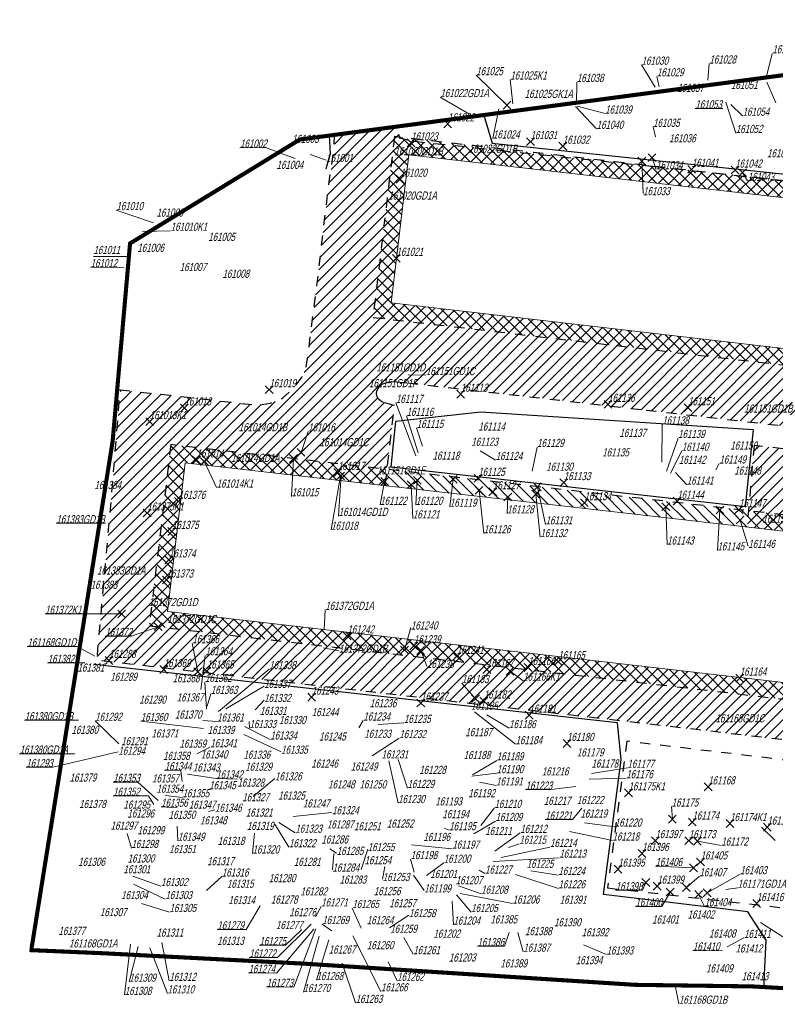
# Model space of a CAD drawing. Header units: metres. Extents: x 7419449 to 7420011, y 5549449 to 5549646.
# Tile 1 of 3: x 7419449 to 7419541, y 5549524 to 5549645. Entities that reach past the tile are written whole.
import ezdxf
from ezdxf.enums import TextEntityAlignment as Align
from ezdxf.lldxf.tags import DXFTag

# ---------------------------------------------------------------- set-up
doc = ezdxf.new("R2010")
doc.units = ezdxf.units.M
doc.linetypes.add('PRZER1-1', pattern=[1, 0.5, -0.5])
for name, color, linetype, lineweight in [('_4_Dem_obrysy', 7, 'Continuous', 15), ('_4_NUMERY_PIKIET', 7, 'Continuous', 15), ('_4_USUNIĘCIE', 1, 'Continuous', 30), ('_4_ZABEZPIECZENIE1', 5, 'Continuous', 30)]:
    doc.layers.add(name, color=color, linetype=linetype, lineweight=lineweight)
doc.layers.add('_4_GRANICA_OPRACOWANIA', color=146, linetype='2', lineweight=53, transparency=0.2)
doc.styles.add('STANDARD-Working1250', font='arial.ttf', dxfattribs={"height": 2.5})
tags = doc.linetypes.add('2', pattern=[0.9, 0.6, -0.3]).pattern_tags.tags
tags[6:7] = [DXFTag(74, 4), DXFTag(75, 0), DXFTag(340, '0'), DXFTag(46, 1.0), DXFTag(50, 0.0), DXFTag(44, 0.0), DXFTag(45, 0.0)]
tags[4:5] = [DXFTag(74, 4), DXFTag(75, 0), DXFTag(340, '0'), DXFTag(46, 1.0), DXFTag(50, 0.0), DXFTag(44, 0.0), DXFTag(45, 0.0)]

# ---------------------------------------------------------------- blocks, each defined once
blk = doc.blocks.new('x')
at = {"layer": '_4_USUNIĘCIE'}
for points in [[(7418062.39, 5544640.59), (7418062.87, 5544640.11), (7418063.35, 5544640.59)], [(7418063.35, 5544639.63), (7418062.87, 5544640.11), (7418062.39, 5544639.63)]]:
    blk.add_lwpolyline(points, dxfattribs=at)
blk = doc.blocks.new('usun_zagra')
at = {"layer": '_4_ZABEZPIECZENIE1', "color": 6}
for points in [[(-0.47, 0.47), (0.48, -0.48)], [(-0.47, -0.48), (0.48, 0.47)]]:
    blk.add_lwpolyline(points, dxfattribs=at)
blk = doc.blocks.new('usun. bez dec')
at = {"layer": '_4_USUNIĘCIE', "color": 30, "true_color": 0xf8991e}
for points in [[(-0.48, 0.48), (0.48, -0.48)], [(-0.48, -0.48), (0.48, 0.48)]]:
    blk.add_lwpolyline(points, dxfattribs=at)
blk = doc.blocks.new('FITO_B')
at = {"layer": '_4_USUNIĘCIE', "color": 165, "true_color": 0x5e67af}
for points in [[(-0.48, 0.48), (0.48, -0.48)], [(-0.48, -0.48), (0.48, 0.48)]]:
    blk.add_lwpolyline(points, dxfattribs=at)

msp = doc.modelspace()

# ---------------------------------------------------------------- hatches: boundary and pattern name
at = {"layer": '_4_Dem_obrysy', "lineweight": 13, "true_color": 0xa953a0}
h = msp.add_hatch(dxfattribs=at)
h.set_pattern_fill('ANSI31', color=215, scale=0.3)
h.paths.add_polyline_path([(7419494.07, 5549609.98), (7419496.22, 5549628.11), (7419576.76, 5549618.9), (7419576.94, 5549621.34), (7419563.89, 5549622.63), (7419526.05, 5549626.69), (7419507.37, 5549628.65), (7419496.93, 5549629.75), (7419495.06, 5549630.17), (7419494.94, 5549631.57), (7419487.13, 5549630.53), (7419487.11, 5549628.95), (7419486.43, 5549624.46), (7419485.09, 5549613), (7419483.81, 5549602.96), (7419483.66, 5549602.01), (7419483.2, 5549600.95), (7419482.09, 5549599.47), (7419480.8, 5549598.36), (7419480.21, 5549598.02), (7419479.3, 5549597.74), (7419478.26, 5549597.56), (7419477.18, 5549597.53), (7419467.15, 5549598.68), (7419460.91, 5549599.34), (7419460.02, 5549588.17), (7419458.07, 5549566.28), (7419487.41, 5549562.88), (7419511.65, 5549560.08), (7419531.42, 5549557.81), (7419539.83, 5549556.81), (7419550.29, 5549555.6), (7419560.52, 5549554.46), (7419562.23, 5549569.16), (7419563.24, 5549579.71), (7419563.81, 5549584.94), (7419563.82, 5549585.3), (7419563.95, 5549586.33), (7419564.53, 5549587.51), (7419565.75, 5549588.82), (7419566.89, 5549589.46), (7419570.53, 5549589.71), (7419580.92, 5549588.57), (7419582.18, 5549596.6), (7419583.45, 5549598.8), (7419584.97, 5549614.06), (7419585.21, 5549616.26), (7419585.31, 5549617.25), (7419585.32, 5549618.09), (7419584.93, 5549618.89), (7419585.55, 5549624.89), (7419582.65, 5549625.08), (7419582.25, 5549620.63), (7419579.47, 5549620.98), (7419579.2, 5549618.62), (7419582.49, 5549618.24), (7419580.32, 5549599.97)])
h.paths.add_polyline_path([(7419525.26, 5549596.88), (7419540.17, 5549595.17), (7419555.64, 5549593.28), (7419556.47, 5549592.97), (7419556.67, 5549592.59), (7419556.74, 5549592.41), (7419556.78, 5549592.18), (7419556.76, 5549591.72), (7419556.66, 5549591.37), (7419556.41, 5549591), (7419556.22, 5549590.82), (7419555.82, 5549590.71), (7419555.52, 5549590.63), (7419555.21, 5549590.62), (7419552.19, 5549590.99), (7419544.49, 5549591.87), (7419538.47, 5549592.55), (7419537.63, 5549582.57), (7419554.92, 5549580.59), (7419553.04, 5549562.28), (7419466.69, 5549572.26), (7419468.86, 5549590.44), (7419493.34, 5549587.64), (7419494.47, 5549597.45), (7419493.12, 5549597.8), (7419492.77, 5549598.01), (7419492.54, 5549598.23), (7419492.36, 5549598.5), (7419492.28, 5549598.87), (7419492.33, 5549599.25), (7419492.66, 5549599.79), (7419492.94, 5549600.06), (7419493.7, 5549600.3), (7419494.07, 5549600.37), (7419494.73, 5549600.34), (7419496.09, 5549600.2)], flags=16)
at = {"layer": '_4_Dem_obrysy', "lineweight": 13}
h = msp.add_hatch(dxfattribs=at)
h.set_pattern_fill('ANSI31', color=5, scale=0.3, angle=90)
h.paths.add_polyline_path([(7419582.07, 5549597.75), (7419584.71, 5549620), (7419494.47, 5549630.32), (7419491.85, 5549608.22)])
h.paths.add_polyline_path([(7419494.07, 5549609.98), (7419496.22, 5549628.11), (7419582.49, 5549618.24), (7419580.32, 5549599.97)], flags=16)
h = msp.add_hatch(dxfattribs=at)
h.set_pattern_fill('ANSI31', color=5, scale=0.3, angle=90)
h.paths.add_polyline_path([(7419557.11, 5549582.35), (7419467.11, 5549592.65), (7419464.47, 5549570.5), (7419554.82, 5549560.06)])
h.paths.add_polyline_path([(7419554.92, 5549580.59), (7419553.04, 5549562.28), (7419466.69, 5549572.26), (7419468.86, 5549590.44)], flags=16)

# ---------------------------------------------------------------- linework, layer by layer
at = {"layer": '_4_Dem_obrysy', "color": 30, "linetype": 'PRZER1-1', "lineweight": 30, "ltscale": 2.5, "true_color": 0xf8991e, "flags": 128}
msp.add_lwpolyline([(7419583.45, 5549598.8), (7419582.18, 5549596.6), (7419580.92, 5549588.57), (7419570.53, 5549589.71), (7419566.89, 5549589.46), (7419565.75, 5549588.82), (7419564.53, 5549587.51), (7419563.95, 5549586.33), (7419563.82, 5549585.3), (7419563.81, 5549584.94), (7419563.24, 5549579.71), (7419562.23, 5549569.16), (7419560.52, 5549554.46), (7419550.29, 5549555.6), (7419539.83, 5549556.81), (7419531.42, 5549557.81), (7419511.65, 5549560.08), (7419487.41, 5549562.88), (7419458.07, 5549566.28), (7419460.02, 5549588.17), (7419460.91, 5549599.34), (7419467.15, 5549598.68), (7419477.18, 5549597.53), (7419478.26, 5549597.56), (7419479.3, 5549597.74), (7419480.21, 5549598.02), (7419480.8, 5549598.36), (7419482.09, 5549599.47), (7419483.2, 5549600.95), (7419483.66, 5549602.01), (7419483.81, 5549602.96), (7419485.09, 5549613), (7419486.43, 5549624.46), (7419487.11, 5549628.95), (7419487.13, 5549630.53), (7419494.94, 5549631.57), (7419495.06, 5549630.17)], dxfattribs=at)
at = {"layer": '_4_Dem_obrysy', "color": 1, "linetype": 'PRZER1-1', "lineweight": 30, "ltscale": 2.5, "elevation": 10.18}
for points in [[(7419584.71, 5549620), (7419494.47, 5549630.32), (7419491.85, 5549608.22), (7419582.07, 5549597.75)], [(7419467.11, 5549592.65), (7419464.47, 5549570.5), (7419554.82, 5549560.06), (7419557.11, 5549582.35)]]:
    msp.add_lwpolyline(points, close=True, dxfattribs=at)
at = {"layer": '_4_Dem_obrysy', "color": 30, "linetype": 'PRZER1-1', "lineweight": 30, "ltscale": 2.5, "true_color": 0xf8991e}
for points in [[(7419495.06, 5549630.17), (7419496.93, 5549629.75), (7419507.37, 5549628.65), (7419526.05, 5549626.69), (7419563.89, 5549622.63), (7419576.94, 5549621.34), (7419576.76, 5549618.9)], [(7419493.34, 5549587.64), (7419494.47, 5549597.45), (7419493.12, 5549597.8), (7419492.77, 5549598.01), (7419492.54, 5549598.23), (7419492.36, 5549598.5), (7419492.28, 5549598.87), (7419492.33, 5549599.25), (7419492.66, 5549599.79), (7419492.94, 5549600.06), (7419493.7, 5549600.3), (7419494.07, 5549600.37), (7419494.73, 5549600.34), (7419496.09, 5549600.2), (7419525.26, 5549596.88), (7419540.17, 5549595.17), (7419555.64, 5549593.28)], [(7419544.49, 5549591.87), (7419538.47, 5549592.55), (7419537.62, 5549582.54)]]:
    msp.add_lwpolyline(points, dxfattribs=at)
at = {"layer": '_4_Dem_obrysy', "linetype": 'Continuous', "flags": 128}
for points in [[(7419582.49, 5549618.24), (7419496.22, 5549628.11), (7419494.07, 5549609.98), (7419580.32, 5549599.97)], [(7419468.86, 5549590.44), (7419466.69, 5549572.26), (7419553.04, 5549562.28), (7419554.92, 5549580.59)]]:
    msp.add_lwpolyline(points, close=True, dxfattribs=at)
at = {"layer": '_4_Dem_obrysy', "color": 4, "linetype": 'PRZER1-1', "lineweight": 30, "ltscale": 2.5}
msp.add_lwpolyline([(7419522.9, 5549556.38), (7419520.53, 5549538.45), (7419551.05, 5549534.99), (7419553.07, 5549552.8)], close=True, dxfattribs=at)
at = {"layer": '_4_GRANICA_OPRACOWANIA', "lineweight": 30, "ltscale": 3, "const_width": 0.5}
msp.add_lwpolyline([(7419450.06, 5549530.83), (7419458.91, 5549530.45), (7419461.94, 5549530.29), (7419468.08, 5549529.97), (7419483.43, 5549529.18), (7419523.94, 5549526.59), (7419538.19, 5549526.4), (7419548.95, 5549525.8), (7419576.9, 5549524.47), (7419583.97, 5549584.15), (7419584.48, 5549588.54), (7419590.93, 5549644.33), (7419562.5, 5549640.55), (7419487.71, 5549630.61), (7419482.9, 5549629.97), (7419478.25, 5549627.12), (7419462.12, 5549617.26), (7419459.99, 5549593.07), (7419450.09, 5549531.19)], close=True, dxfattribs=at)
at = {"layer": '_4_NUMERY_PIKIET'}
msp.add_line((7419487.04, 5549542.65), (7419486.89, 5549540.66), dxfattribs=at)
for points in [[(7419539.98, 5549637.67), (7419540.71, 5549640.5)], [(7419526.36, 5549636.37), (7419524.7, 5549639.1)], [(7419532.82, 5549637.24), (7419533, 5549639.26)], [(7419508.24, 5549634.17), (7419504.47, 5549637.83)], [(7419508.96, 5549634.33), (7419508.64, 5549637.3)], [(7419516.73, 5549634.25), (7419516.78, 5549636.99)], [(7419526.86, 5549636.4), (7419526.58, 5549637.68)], [(7419540.03, 5549636.99), (7419541.13, 5549634.45)], [(7419503.65, 5549633.06), (7419500.08, 5549635.15)], [(7419535.01, 5549634.54), (7419536.23, 5549630.76)], [(7419535.65, 5549634.26), (7419537.06, 5549632.87)], [(7419507.23, 5549633.73), (7419506.52, 5549630.09)], [(7419516.61, 5549634.01), (7419519.2, 5549631.26)], [(7419516.81, 5549634.04), (7419520.24, 5549633.13)], [(7419534.64, 5549633.77), (7419531.28, 5549633.77)], [(7419526.4, 5549630.3), (7419526.11, 5549631.5)], [(7419482.33, 5549627.63), (7419478.7, 5549628.97), (7419475.57, 5549628.96)], [(7419484.15, 5549628.15), (7419486.11, 5549627.44)], [(7419524.74, 5549627.31), (7419524.89, 5549623.38)], [(7419525.99, 5549627.75), (7419526.47, 5549626.34)], [(7419537.05, 5549625.92), (7419537.67, 5549624.91)], [(7419464.98, 5549619.78), (7419460.44, 5549621.33)], [(7419463.64, 5549618.7), (7419467.08, 5549618.8)], [(7419461.41, 5549614.3), (7419457.28, 5549614.36)], [(7419496.14, 5549601.18), (7419498.31, 5549601.15)], [(7419497.1, 5549591.28), (7419494.65, 5549597.75)], [(7419497.37, 5549591.65), (7419495.95, 5549596.17)], [(7419497.89, 5549592.46), (7419497.18, 5549594.69)], [(7419527.19, 5549590.51), (7419527.23, 5549595.11)], [(7419483.04, 5549591.71), (7419483.9, 5549594.27)], [(7419527.75, 5549589.39), (7419529.17, 5549593.46)], [(7419511.33, 5549589.4), (7419511.92, 5549592.36)], [(7419482.12, 5549590.96), (7419481.89, 5549586.32)], [(7419504.95, 5549591.9), (7419506.85, 5549590.77)], [(7419528.26, 5549589.16), (7419529.63, 5549591.9)], [(7419471.23, 5549590.57), (7419472.71, 5549587.4)], [(7419533.81, 5549589.56), (7419534.22, 5549590.34)], [(7419487.88, 5549588.82), (7419486.72, 5549582.23)], [(7419487.97, 5549588.96), (7419487.63, 5549583.92)], [(7419528.85, 5549589.25), (7419530.23, 5549587.75)], [(7419493.27, 5549588.15), (7419492.72, 5549585.29)], [(7419496.52, 5549587.75), (7419496.72, 5549583.63)], [(7419497.27, 5549588.28), (7419497.08, 5549585.28)], [(7419501.66, 5549588.41), (7419501.24, 5549585.06)], [(7419511.96, 5549587.5), (7419512.96, 5549582.9)], [(7419504.82, 5549587.07), (7419505.39, 5549581.8)], [(7419508.35, 5549586.25), (7419508.25, 5549584.23)], [(7419511.77, 5549586.59), (7419512.32, 5549581.34)], [(7419527.69, 5549585.06), (7419527.83, 5549580.43)], [(7419534.3, 5549584.66), (7419533.99, 5549579.72)], [(7419459.11, 5549583.03), (7419453.09, 5549583.03)], [(7419536.76, 5549583.43), (7419537.76, 5549580.24)], [(7419461.1, 5549571.95), (7419451.72, 5549571.97)], [(7419485.86, 5549570.05), (7419486, 5549572.45)], [(7419465.57, 5549570.39), (7419462.31, 5549569.23), (7419459.08, 5549569.24)], [(7419495.7, 5549567.53), (7419496.47, 5549570.27)], [(7419470.41, 5549564.88), (7419469.73, 5549568.37)], [(7419470.79, 5549562.7), (7419471.32, 5549566.88)], [(7419485.79, 5549567.82), (7419487.67, 5549567.43)], [(7419497.68, 5549567.48), (7419498.45, 5549565.57)], [(7419456.57, 5549565.97), (7419452.03, 5549565.95)], [(7419472.94, 5549560), (7419479.13, 5549565.18)], [(7419508.62, 5549564.96), (7419510.22, 5549563.77)], [(7419471.49, 5549560.29), (7419471.28, 5549563.62)], [(7419504.38, 5549561.58), (7419502.72, 5549563.49)], [(7419471.57, 5549560.66), (7419471.99, 5549562.16)], [(7419473.83, 5549560.33), (7419478.53, 5549563.12)], [(7419477.44, 5549560.23), (7419478.52, 5549561.4)], [(7419504.26, 5549559.98), (7419509.28, 5549556.02)], [(7419505.76, 5549559.63), (7419508.49, 5549557.98)], [(7419455.82, 5549558.94), (7419449.21, 5549558.94)], [(7419460.73, 5549556.06), (7419457.84, 5549558.87)], [(7419471.1, 5549557.93), (7419463.42, 5549558.83)], [(7419471.02, 5549558.91), (7419472.77, 5549558.78)], [(7419476.71, 5549558.79), (7419476.73, 5549557.99)], [(7419490.1, 5549558.04), (7419490.66, 5549558.91)], [(7419492.46, 5549558.42), (7419495.63, 5549558.62)], [(7419476.05, 5549557.19), (7419480.6, 5549555.08)], [(7419476.11, 5549558.17), (7419479.27, 5549556.58)], [(7419491.74, 5549554.6), (7419495.06, 5549556.75)], [(7419455.38, 5549554.85), (7419448.61, 5549554.85)], [(7419460.66, 5549555.1), (7419452.65, 5549553.2), (7419449.41, 5549553.21)], [(7419470.3, 5549554.84), (7419471.93, 5549555.65)], [(7419493.8, 5549553.98), (7419494.91, 5549548.8)], [(7419494.92, 5549554.13), (7419496.06, 5549550.65)], [(7419504.02, 5549552.28), (7419506.98, 5549554.03)], [(7419468.48, 5549551.47), (7419468.34, 5549552.81), (7419466.35, 5549552.83)], [(7419469.15, 5549552.35), (7419472.65, 5549551.83), (7419475.23, 5549551.75)], [(7419503.94, 5549552.09), (7419506.98, 5549552.47)], [(7419518.58, 5549552.45), (7419522.97, 5549553.13)], [(7419465.57, 5549549.13), (7419463.08, 5549551.39), (7419460.05, 5549551.39)], [(7419477.18, 5549549.62), (7419479.85, 5549551.81)], [(7419504.88, 5549551.38), (7419506.9, 5549550.97)], [(7419518.3, 5549551.76), (7419522.83, 5549551.85)], [(7419516.66, 5549550.84), (7419513.61, 5549550.46), (7419510.51, 5549550.46)], [(7419465.02, 5549548.65), (7419464.37, 5549549.7), (7419460.04, 5549549.7)], [(7419466.4, 5549549.75), (7419468.53, 5549549.52)], [(7419467.9, 5549548.24), (7419465.91, 5549548.35)], [(7419471.7, 5549547.78), (7419472.51, 5549547.98)], [(7419482.07, 5549547.17), (7419486.83, 5549547.67)], [(7419505.04, 5549546.09), (7419506.7, 5549548.22)], [(7419517.39, 5549548.19), (7419516.25, 5549546.79), (7419512.91, 5549546.79)], [(7419528.48, 5549546.85), (7419528.38, 5549548.38)], [(7419480.33, 5549546.43), (7419482.34, 5549545.19)], [(7419504.18, 5549545.05), (7419506.83, 5549546.61)], [(7419517.72, 5549546.4), (7419521.43, 5549545.93)], [(7419467.88, 5549546), (7419467.96, 5549544.21)], [(7419477.36, 5549545.14), (7419477.1, 5549542.65)], [(7419479.84, 5549546.22), (7419481.56, 5549543.41)], [(7419500.57, 5549545.74), (7419501.16, 5549545.5)], [(7419506.75, 5549542.94), (7419509.86, 5549545.17)], [(7419515.88, 5549545.33), (7419521.15, 5549544.24)], [(7419539.4, 5549545.86), (7419541.05, 5549544.23)], [(7419461.78, 5549545.08), (7419462.28, 5549543.32)], [(7419531.54, 5549544.16), (7419534.46, 5549543.61)], [(7419486.55, 5549543.24), (7419487.4, 5549542.69)], [(7419490.41, 5549540.7), (7419491.2, 5549543.17)], [(7419496.56, 5549543.72), (7419501.55, 5549543.24)], [(7419507.52, 5549542.17), (7419513.5, 5549543.44)], [(7419508.44, 5549543.37), (7419509.75, 5549543.84)], [(7419496.9, 5549540.38), (7419496.44, 5549541.95)], [(7419498.41, 5549539.96), (7419500.5, 5549541.52)], [(7419506.55, 5549541.67), (7419514.64, 5549542.14)], [(7419493.3, 5549541.05), (7419493.03, 5549539.51)], [(7419504.82, 5549540.62), (7419505.55, 5549540.19)], [(7419511.18, 5549540.53), (7419514.52, 5549540.02)], [(7419531.07, 5549540.91), (7419526.4, 5549541.12)], [(7419462.46, 5549539.86), (7419465.9, 5549538.65)], [(7419471.46, 5549538.12), (7419473.34, 5549539.82)], [(7419496.82, 5549540.02), (7419498.11, 5549538.12)], [(7419509.3, 5549540.1), (7419514.53, 5549538.39)], [(7419525.23, 5549539.11), (7419524.83, 5549538.15), (7419521.54, 5549538.15)], [(7419530.19, 5549538.5), (7419531.78, 5549539.86)], [(7419532.73, 5549537.84), (7419536.76, 5549540.11)], [(7419462.55, 5549538.92), (7419466.43, 5549537.07)], [(7419502.3, 5549538.69), (7419505.08, 5549537.73)], [(7419528.2, 5549537.94), (7419527.17, 5549536.17), (7419523.95, 5549536.17)], [(7419535.02, 5549538.26), (7419536.47, 5549538.46)], [(7419501.53, 5549536.84), (7419501.68, 5549533.94)], [(7419502.07, 5549537.58), (7419503.85, 5549535.48)], [(7419502.52, 5549537.76), (7419508.93, 5549536.52)], [(7419531.69, 5549537.65), (7419532.41, 5549536.19)], [(7419463.51, 5549536.53), (7419466.94, 5549535.49)], [(7419478.06, 5549536.25), (7419476.31, 5549533.36), (7419472.79, 5549533.37)], [(7419484.8, 5549534.89), (7419485.5, 5549536.18)], [(7419490.39, 5549533.52), (7419489.31, 5549535.97)], [(7419493.85, 5549533.56), (7419496.24, 5549535.1)], [(7419484.59, 5549533.39), (7419480.03, 5549528.02), (7419476.6, 5549528.04)], [(7419484.27, 5549534), (7419480.17, 5549529.94), (7419476.69, 5549529.93)], [(7419483.12, 5549533.35), (7419481.16, 5549531.43), (7419477.94, 5549531.43)], [(7419484.87, 5549533.45), (7419482.15, 5549526.32), (7419478.82, 5549526.33)], [(7419486.81, 5549533.21), (7419485.63, 5549534.02)], [(7419539.28, 5549534.23), (7419542, 5549532.48)], [(7419485.28, 5549532.54), (7419483.34, 5549525.7)], [(7419486.44, 5549532.11), (7419484.93, 5549527.17)], [(7419489.36, 5549532.6), (7419492.82, 5549525.79)], [(7419495.61, 5549532.36), (7419496.77, 5549530.33)], [(7419508.5, 5549533.01), (7419507.94, 5549531.31), (7419504.62, 5549531.32)], [(7419509.58, 5549533), (7419510.24, 5549530.64)], [(7419535.17, 5549531.22), (7419537.24, 5549532.32)], [(7419462.18, 5549531.56), (7419461.46, 5549525.35)], [(7419463.1, 5549531.26), (7419462.01, 5549526.96)], [(7419464.53, 5549531.11), (7419466.69, 5549525.54)], [(7419466.01, 5549531.78), (7419466.91, 5549527.06)], [(7419517.62, 5549531.5), (7419520.42, 5549530.29)], [(7419534.63, 5549530.73), (7419530.97, 5549530.78)], [(7419488.07, 5549529.23), (7419489.72, 5549524.38)], [(7419493.71, 5549529.39), (7419494.79, 5549527.07)]]:
    msp.add_lwpolyline(points, dxfattribs=at)
for points, elevation in [([(7419461.78, 5549615.66), (7419457.63, 5549615.66)], 10.12), ([(7419457.79, 5549566.8), (7419455.64, 5549567.97), (7419449.55, 5549567.97)], 10.18), ([(7419528.84, 5549526.52), (7419529.27, 5549524.27)], 10.18)]:
    msp.add_lwpolyline(points, dxfattribs=dict(at, elevation=elevation))
at = {"layer": '_4_ZABEZPIECZENIE1', "linetype": '2', "ltscale": 3}
for points in [[(7419505.39, 5549632.96), (7419506.41, 5549629.53), (7419582.08, 5549621.55), (7419582.41, 5549625.23), (7419588.83, 5549624.8)], [(7419486.5, 5549630.45), (7419486.61, 5549628.27), (7419486.09, 5549626.36)], [(7419494.58, 5549595.48), (7419494.03, 5549589.93), (7419537.44, 5549585.1), (7419538.4, 5549594.46), (7419505.04, 5549596.64), (7419494.58, 5549595.48)], [(7419539.66, 5549526.18), (7419539.95, 5549532.06), (7419537.71, 5549535.51), (7419520.06, 5549537.64), (7419522.2, 5549554.11), (7419521.76, 5549558.65), (7419457.7, 5549565.77)]]:
    msp.add_lwpolyline(points, dxfattribs=at)

# ---------------------------------------------------------------- block references
at = {"layer": '_4_USUNIĘCIE'}
for name, p in [('usun. bez dec', (7419500.98, 5549631.88)), ('usun. bez dec', (7419496.49, 5549629.55)), ('usun. bez dec', (7419511.11, 5549629.71)), ('usun. bez dec', (7419515.07, 5549629.15)), ('usun. bez dec', (7419525.99, 5549627.75)), ('usun. bez dec', (7419524.74, 5549627.31)), ('x', (1467.97, 4986.21)), ('x', (1473.28, 4986.12)), ('x', (1474.18, 4985.81)), ('usun. bez dec', (7419495.17, 5549625.11)), ('usun. bez dec', (7419494.7, 5549615.44)), ('usun. bez dec', (7419479.15, 5549599.38)), ('usun. bez dec', (7419502.58, 5549598.82)), ('usun. bez dec', (7419468.76, 5549597.14)), ('usun. bez dec', (7419520.6, 5549597.58)), ('usun. bez dec', (7419530.39, 5549597.17)), ('usun. bez dec', (7419464.52, 5549595.47)), ('usun. bez dec', (7419483.04, 5549591.71)), ('x', (1407.38, 4950.67)), ('usun. bez dec', (7419471.23, 5549590.57)), ('x', (1419.25, 4950.85)), ('x', (1424.66, 4949.14)), ('usun. bez dec', (7419487.88, 5549588.82)), ('usun. bez dec', (7419493.27, 5549588.15)), ('usun. bez dec', (7419497.27, 5549588.28)), ('x', (1438.79, 4948.3)), ('usun. bez dec', (7419504.71, 5549588.53)), ('x', (1452.31, 4947.9)), ('usun. bez dec', (7419496.52, 5549587.75)), ('usun. bez dec', (7419504.82, 5549587.07)), ('x', (1443.65, 4946.77)), ('x', (1449.09, 4947.39)), ('usun. bez dec', (7419468.05, 5549585.72)), ('usun. bez dec', (7419508.35, 5549586.25)), ('usun. bez dec', (7419511.77, 5549586.59)), ('usun. bez dec', (7419529.06, 5549585.73)), ('x', (1454.84, 4945.44)), ('x', (1464.82, 4944.95)), ('x', (1471.43, 4944.55)), ('x', (1473.75, 4944.59)), ('usun. bez dec', (7419464.21, 5549584.3)), ('x', (1473.89, 4943.32)), ('usun. bez dec', (7419467.24, 5549582.04)), ('usun. bez dec', (7419466.87, 5549578.56)), ('x', (1403.7, 4935.99)), ('usun. bez dec', (7419461.1, 5549571.95)), ('x', (1402.7, 4930.28)), ('usun. bez dec', (7419495.7, 5549567.53)), ('usun. bez dec', (7419496.84, 5549568.05)), ('usun. bez dec', (7419497.68, 5549567.48)), ('usun. bez dec', (7419502.1, 5549566.76)), ('x', (1396.67, 4926.15)), ('x', (1403.37, 4925.04)), ('x', (1442.9, 4925.04)), ('usun. bez dec', (7419510.83, 5549565.4)), ('usun. bez dec', (7419514.5, 5549566.11)), ('x', (1407.54, 4924.77)), ('usun. bez dec', (7419471.51, 5549564.97)), ('usun. bez dec', (7419508.62, 5549564.96)), ('usun. bez dec', (7419536.71, 5549564.1)), ('x', (1421.47, 4921.66)), ('x', (1441.51, 4921.47)), ('x', (1434.84, 4920.94)), ('x', (1442.53, 4921.19)), ('x', (1448.08, 4919.46)), ('usun. bez dec', (7419532.85, 5549550.8)), ('usun. bez dec', (7419523.11, 5549550.07)), ('usun. bez dec', (7419528.48, 5549546.85)), ('x', (1468.05, 4906.39)), ('usun. bez dec', (7419535.53, 5549546.31)), ('x', (1477.22, 4905.77)), ('usun. bez dec', (7419526.39, 5549544.23)), ('usun. bez dec', (7419530.49, 5549544.22)), ('usun. bez dec', (7419531.54, 5549544.16)), ('usun. bez dec', (7419524.76, 5549542.66)), ('usun. bez dec', (7419521.83, 5549540.74)), ('usun. bez dec', (7419531.07, 5549540.91)), ('x', (1462.36, 4899)), ('usun. bez dec', (7419526.62, 5549538.66)), ('usun. bez dec', (7419528.2, 5549537.94)), ('x', (1468.82, 4897.54)), ('usun. bez dec', (7419532.73, 5549537.84)), ('usun. bez dec', (7419538.79, 5549536.53))]:
    msp.add_blockref(name, p, dxfattribs=at)
at = {"layer": '_4_USUNIĘCIE', "color": 30, "true_color": 0xf8991e}
for p in [(7419488.69, 5549569.25), (7419531.92, 5549541.62)]:
    msp.add_blockref('FITO_B', p, dxfattribs=at)
at = {"layer": '_4_ZABEZPIECZENIE1'}
for p in [(7419508.24, 5549634.17), (7419515.58, 5549556.11), (7419530.19, 5549538.5)]:
    msp.add_blockref('usun_zagra', p, dxfattribs=at)

# ---------------------------------------------------------------- texts
at = {"layer": '_4_NUMERY_PIKIET', "style": 'STANDARD-Working1250', "oblique": 15, "width": 0.7}
for s, p in [('161049', (7419540.71, 5549640.2)), ('161028', (7419533, 5549638.96)), ('161030', (7419524.7, 5549638.81)), ('161025', (7419504.47, 5549637.53)), ('161025K1', (7419508.64, 5549637)), ('161038', (7419516.78, 5549636.7)), ('161029', (7419526.58, 5549637.39)), ('161037', (7419529.06, 5549635.48)), ('161051', (7419535.64, 5549635.84)), ('161022GD1A', (7419500.08, 5549634.85)), ('161025GK1A', (7419510.4, 5549634.75)), ('161053', (7419531.28, 5549633.47)), ('161022', (7419500.98, 5549631.88)), ('161039', (7419520.24, 5549632.83)), ('161054', (7419537.06, 5549632.57)), ('161040', (7419519.2, 5549630.97)), ('161035', (7419526.11, 5549631.21)), ('161023', (7419496.49, 5549629.55)), ('161024', (7419506.52, 5549629.79)), ('161031', (7419511.11, 5549629.71)), ('161036', (7419528.07, 5549629.32)), ('161052', (7419536.23, 5549630.46)), ('161002', (7419475.57, 5549628.67)), ('161003', (7419481.93, 5549629.25)), ('161032', (7419515.07, 5549629.15)), ('161001', (7419486.11, 5549626.91)), ('161020GD1B', (7419494.46, 5549627.73)), ('161022GD1B', (7419503.56, 5549628.05)), ('161044', (7419540.06, 5549627.49)), ('161004', (7419480.03, 5549626.07)), ('161034', (7419526.47, 5549626.04)), ('161041', (7419530.84, 5549626.32)), ('161042', (7419536.15, 5549626.23)), ('161020', (7419495.17, 5549625.11)), ('161043', (7419537.67, 5549624.61)), ('161020GD1A', (7419493.71, 5549622.31)), ('161033', (7419524.89, 5549622.86)), ('161010', (7419460.44, 5549621.03)), ('161009', (7419465.35, 5549620.23)), ('161010K1', (7419467.08, 5549618.5)), ('161005', (7419471.68, 5549617.27)), ('161011', (7419457.63, 5549615.66)), ('161006', (7419463, 5549615.93)), ('161021', (7419494.7, 5549615.44)), ('161012', (7419457.28, 5549614.06)), ('161007', (7419468.18, 5549613.58)), ('161008', (7419473.42, 5549612.75)), ('161151GD1D', (7419492.24, 5549601.3)), ('161151GD1C', (7419498.31, 5549600.85)), ('161019', (7419479.15, 5549599.38)), ('161151GD1F', (7419491.35, 5549599.37)), ('161113', (7419502.58, 5549598.82)), ('161013', (7419468.76, 5549597.14)), ('161117', (7419494.65, 5549597.46)), ('161136', (7419520.6, 5549597.58)), ('161151', (7419530.39, 5549597.17)), ('161116', (7419495.95, 5549595.87)), ('161151GD1B', (7419537.25, 5549596.27)), ('161013K1', (7419464.52, 5549595.47)), ('161115', (7419497.18, 5549594.39)), ('161138', (7419527.23, 5549594.82)), ('161014GD1B', (7419475.41, 5549593.99)), ('161016', (7419483.9, 5549593.97)), ('161114', (7419504.73, 5549594.07)), ('161137', (7419521.99, 5549593.29)), ('161139', (7419529.17, 5549593.16)), ('161014GD1C', (7419485.31, 5549592.15)), ('161123', (7419503.87, 5549592.21)), ('161129', (7419511.92, 5549592.06)), ('161014', (7419470.25, 5549590.78)), ('161135', (7419519.89, 5549590.91)), ('161140', (7419529.63, 5549591.6)), ('161150', (7419535.56, 5549591.75)), ('161014GD1A', (7419474.47, 5549590.23)), ('161118', (7419499.14, 5549590.51)), ('161124', (7419506.85, 5549590.47)), ('161142', (7419529.27, 5549590)), ('161149', (7419534.22, 5549590.04)), ('161017', (7419487.53, 5549589.25)), ('161151GD1E', (7419492.31, 5549588.71)), ('161125', (7419504.71, 5549588.53)), ('161130', (7419513.04, 5549589.16)), ('161148', (7419536.05, 5549588.69)), ('161133', (7419515.18, 5549588.01)), ('161141', (7419530.23, 5549587.46)), ('161384', (7419457.75, 5549586.92)), ('161014K1', (7419472.71, 5549587.1)), ('161015', (7419481.89, 5549586.03)), ('161127', (7419506.52, 5549586.88)), ('161376', (7419468.05, 5549585.72)), ('161122', (7419492.72, 5549584.99)), ('161120', (7419497.08, 5549584.99)), ('161119', (7419501.24, 5549584.76)), ('161134', (7419517.71, 5549585.55)), ('161144', (7419529.06, 5549585.73)), ('161375K1', (7419464.21, 5549584.3)), ('161014GD1D', (7419487.63, 5549583.63)), ('161128', (7419508.25, 5549583.94)), ('161147', (7419536.62, 5549584.7)), ('161383GD1B', (7419453.09, 5549582.73)), ('161121', (7419496.72, 5549583.33)), ('161131', (7419512.96, 5549582.6)), ('161151GD1A', (7419539.5, 5549582.8)), ('161375', (7419467.24, 5549582.04)), ('161018', (7419486.72, 5549581.94)), ('161126', (7419505.39, 5549581.5)), ('161132', (7419512.32, 5549581.04)), ('161143', (7419527.83, 5549580.13)), ('161145', (7419533.99, 5549579.42)), ('161146', (7419537.76, 5549579.72)), ('161374', (7419466.87, 5549578.56)), ('161383GD1A', (7419458.07, 5549576.46)), ('161373', (7419466.57, 5549576.1)), ('161383', (7419457.29, 5549574.72)), ('161372K1', (7419451.72, 5549571.67)), ('161372GD1D', (7419464.4, 5549572.6)), ('161372GD1A', (7419486, 5549572.15)), ('161372GD1C', (7419466.66, 5549570.52)), ('161242', (7419488.7, 5549569.26)), ('161240', (7419496.47, 5549569.74)), ('161372', (7419459.08, 5549568.94)), ('161366', (7419469.73, 5549568.07)), ('161239', (7419496.84, 5549568.05)), ('161168GD1D', (7419449.55, 5549567.68, 10.18)), ('161372GD1B', (7419487.67, 5549566.91)), ('161241', (7419502.1, 5549566.76)), ('161382', (7419452.03, 5549565.66)), ('161288', (7419459.54, 5549566.26)), ('161364', (7419471.32, 5549566.58)), ('161165', (7419514.5, 5549566.11)), ('161381', (7419455.69, 5549564.59)), ('161369', (7419466.24, 5549565.15)), ('161365', (7419471.51, 5549564.97)), ('161338', (7419479.13, 5549564.89)), ('161238', (7419498.45, 5549565.04)), ('161167', (7419505.77, 5549565.15)), ('161166', (7419510.83, 5549565.4)), ('161289', (7419459.69, 5549563.47)), ('161368', (7419467.33, 5549563.29)), ('161362', (7419471.28, 5549563.32)), ('161183', (7419502.72, 5549563.19)), ('161166K1', (7419510.22, 5549563.48)), ('161164', (7419536.71, 5549564.1)), ('161363', (7419471.99, 5549561.86)), ('161337', (7419478.53, 5549562.6)), ('161290', (7419463.24, 5549560.67)), ('161367', (7419467.83, 5549560.95)), ('161332', (7419478.52, 5549560.87)), ('161243', (7419484.34, 5549561.77)), ('161237', (7419497.71, 5549561.05)), ('161182', (7419505.4, 5549561.3)), ('161236', (7419491.44, 5549560.23)), ('161185', (7419503.83, 5549559.93)), ('161181', (7419510.95, 5549559.57)), ('161380GD1B', (7419449.21, 5549558.64)), ('161292', (7419457.84, 5549558.58)), ('161360', (7419463.42, 5549558.54)), ('161370', (7419467.61, 5549558.85)), ('161361', (7419472.77, 5549558.49)), ('161331', (7419478, 5549559.3)), ('161244', (7419484.35, 5549559.15)), ('161234', (7419490.66, 5549558.61)), ('161235', (7419495.63, 5549558.32)), ('161168GD1C', (7419533.76, 5549558.39, 10.18)), ('161333', (7419476.73, 5549557.69)), ('161330', (7419480.35, 5549558.18)), ('161186', (7419508.49, 5549557.68)), ('161380', (7419454.95, 5549556.98)), ('161371', (7419464.74, 5549556.54)), ('161339', (7419471.61, 5549556.96)), ('161334', (7419479.27, 5549556.29)), ('161245', (7419485.25, 5549556.17)), ('161233', (7419490.78, 5549556.5)), ('161232', (7419495.06, 5549556.46)), ('161187', (7419503.14, 5549556.7)), ('161180', (7419515.58, 5549556.11)), ('161291', (7419461.03, 5549555.6)), ('161359', (7419468.16, 5549555.29)), ('161341', (7419471.93, 5549555.35)), ('161184', (7419509.28, 5549555.72)), ('161380GD1A', (7419448.61, 5549554.56)), ('161294', (7419460.68, 5549554.42)), ('161358', (7419466.16, 5549553.8)), ('161340', (7419470.77, 5549553.97)), ('161336', (7419475.99, 5549553.94)), ('161335', (7419480.6, 5549554.55)), ('161231', (7419492.88, 5549553.98)), ('161188', (7419502.93, 5549553.9)), ('161189', (7419506.98, 5549553.74)), ('161179', (7419516.79, 5549554.22)), ('161293', (7419449.41, 5549552.92)), ('161344', (7419466.35, 5549552.53)), ('161343', (7419469.81, 5549552.38)), ('161329', (7419476.21, 5549552.47)), ('161246', (7419484.29, 5549552.85)), ('161249', (7419489.12, 5549552.5)), ('161178', (7419518.58, 5549552.86)), ('161177', (7419522.97, 5549552.83)), ('161379', (7419454.72, 5549551.14)), ('161353', (7419460.05, 5549551.1)), ('161357', (7419464.81, 5549551.04)), ('161342', (7419472.65, 5549551.53)), ('161326', (7419479.85, 5549551.29)), ('161228', (7419497.5, 5549552.08)), ('161190', (7419506.98, 5549552.17)), ('161216', (7419512.5, 5549551.9)), ('161176', (7419522.83, 5549551.55)), ('161345', (7419471.79, 5549550.2)), ('161328', (7419475.26, 5549550.53)), ('161248', (7419486.34, 5549550.31)), ('161250', (7419490.19, 5549550.31)), ('161229', (7419496.06, 5549550.36)), ('161191', (7419506.9, 5549550.67)), ('161223', (7419510.51, 5549550.16)), ('161175K1', (7419523.11, 5549550.07)), ('161168', (7419532.85, 5549550.8)), ('161352', (7419460.04, 5549549.41)), ('161354', (7419465.36, 5549549.78)), ('161355', (7419468.53, 5549549.22)), ('161327', (7419475.85, 5549548.73)), ('161325', (7419480.24, 5549548.94)), ('161192', (7419503.5, 5549549.23)), ('161378', (7419455.89, 5549547.91)), ('161295', (7419461.3, 5549547.83)), ('161356', (7419465.91, 5549548.06)), ('161347', (7419469.31, 5549547.83)), ('161346', (7419472.51, 5549547.45)), ('161247', (7419483.27, 5549547.98)), ('161230', (7419494.91, 5549548.51)), ('161193', (7419499.46, 5549548.23)), ('161210', (7419506.7, 5549547.92)), ('161217', (7419512.75, 5549548.3)), ('161222', (7419516.79, 5549548.39)), ('161175', (7419528.38, 5549548.09)), ('161296', (7419461.79, 5549546.75)), ('161350', (7419466.84, 5549546.59)), ('161321', (7419476.28, 5549546.86)), ('161324', (7419486.83, 5549547.14)), ('161194', (7419500.33, 5549546.67)), ('161209', (7419506.83, 5549546.32)), ('161221', (7419512.91, 5549546.49)), ('161219', (7419517.23, 5549546.74)), ('161174', (7419530.92, 5549546.5)), ('161174K1', (7419535.53, 5549546.31)), ('161297', (7419459.73, 5549545.26)), ('161348', (7419470.68, 5549545.91)), ('161319', (7419476.41, 5549545.23)), ('161287', (7419486.2, 5549545.41)), ('161251', (7419489.52, 5549545.18)), ('161252', (7419493.54, 5549545.51)), ('161195', (7419501.16, 5549545.2)), ('161220', (7419521.43, 5549545.64)), ('161169', (7419540.09, 5549545.88)), ('161299', (7419463.03, 5549544.7)), ('161349', (7419467.96, 5549543.91)), ('161323', (7419482.34, 5549544.89)), ('161196', (7419498.01, 5549543.88)), ('161211', (7419505.57, 5549544.61)), ('161212', (7419509.86, 5549544.87)), ('161218', (7419521.15, 5549543.94)), ('161397', (7419526.39, 5549544.23)), ('161173', (7419530.49, 5549544.22)), ('161298', (7419462.28, 5549543.02)), ('161318', (7419472.84, 5549543.4)), ('161322', (7419481.56, 5549543.11)), ('161286', (7419485.53, 5549543.57)), ('161255', (7419491.2, 5549542.65)), ('161197', (7419501.55, 5549542.94)), ('161215', (7419509.75, 5549543.54)), ('161214', (7419513.5, 5549543.15)), ('161396', (7419524.76, 5549542.66)), ('161172', (7419534.46, 5549543.31)), ('161351', (7419466.9, 5549542.4)), ('161320', (7419477.1, 5549542.35)), ('161285', (7419487.4, 5549542.17)), ('161198', (7419496.44, 5549541.66)), ('161213', (7419514.64, 5549541.84)), ('161405', (7419531.92, 5549541.62)), ('161306', (7419455.77, 5549540.84)), ('161300', (7419461.82, 5549541.25)), ('161317', (7419471.55, 5549540.91)), ('161281', (7419482.16, 5549540.84)), ('161254', (7419490.81, 5549541.03)), ('161200', (7419500.5, 5549541.22)), ('161225', (7419510.65, 5549540.6)), ('161395', (7419521.83, 5549540.74)), ('161406', (7419526.4, 5549540.82)), ('161301', (7419461.3, 5549539.92)), ('161316', (7419473.34, 5549539.53)), ('161284', (7419486.89, 5549540.13)), ('161253', (7419493.03, 5549538.98)), ('161201', (7419498.85, 5549539.35)), ('161227', (7419505.55, 5549539.89)), ('161224', (7419514.52, 5549539.72)), ('161407', (7419531.78, 5549539.56)), ('161403', (7419536.76, 5549539.81)), ('161302', (7419465.9, 5549538.36)), ('161315', (7419473.97, 5549538.16)), ('161280', (7419479.09, 5549538.84)), ('161283', (7419487.76, 5549538.66)), ('161207', (7419501.96, 5549538.58)), ('161226', (7419514.53, 5549538.09)), ('161398', (7419521.54, 5549537.85)), ('161399', (7419526.62, 5549538.66)), ('161171GD1A', (7419536.47, 5549538.16)), ('161304', (7419461.02, 5549536.77)), ('161303', (7419466.43, 5549536.77)), ('161282', (7419482.96, 5549537.22)), ('161256', (7419491.94, 5549537.25)), ('161199', (7419498.11, 5549537.59)), ('161208', (7419505.08, 5549537.43)), ('161314', (7419474.14, 5549536.16)), ('161278', (7419479.35, 5549536.22)), ('161271', (7419485.5, 5549535.88)), ('161265', (7419489.31, 5549535.68)), ('161257', (7419493.83, 5549535.77)), ('161206', (7419508.93, 5549536.23)), ('161391', (7419514.69, 5549536.21)), ('161400', (7419523.95, 5549535.88)), ('161404', (7419532.41, 5549535.9)), ('161416', (7419538.79, 5549536.53)), ('161307', (7419458.42, 5549534.69)), ('161305', (7419466.94, 5549535.19)), ('161276', (7419481.6, 5549534.67)), ('161258', (7419496.24, 5549534.57)), ('161205', (7419503.85, 5549535.19)), ('161402', (7419530.34, 5549534.4)), ('161279', (7419472.79, 5549533.07)), ('161277', (7419479.97, 5549533.11)), ('161269', (7419485.63, 5549533.72)), ('161264', (7419491.08, 5549533.7)), ('161204', (7419501.68, 5549533.65)), ('161385', (7419506.21, 5549533.8)), ('161390', (7419514, 5549533.44)), ('161401', (7419526, 5549533.79)), ('161377', (7419453.35, 5549532.39)), ('161311', (7419465.36, 5549532.18)), ('161259', (7419493.95, 5549532.65)), ('161202', (7419499.23, 5549532.05)), ('161388', (7419510.45, 5549532.36)), ('161392', (7419517.38, 5549532.22)), ('161408', (7419532.96, 5549532.07)), ('161411', (7419537.24, 5549532.03)), ('161168GD1A', (7419454.64, 5549530.86, 10.18)), ('161313', (7419472.78, 5549531.18)), ('161275', (7419477.94, 5549531.14)), ('161260', (7419491.09, 5549530.65)), ('161386', (7419504.62, 5549531.02)), ('161272', (7419476.69, 5549529.64)), ('161267', (7419486.43, 5549530.11)), ('161261', (7419496.77, 5549530.04)), ('161387', (7419510.24, 5549530.34)), ('161393', (7419520.42, 5549530)), ('161410', (7419530.98, 5549530.49)), ('161412', (7419536.21, 5549530.25)), ('161203', (7419501.13, 5549529.14)), ('161389', (7419507.43, 5549528.42)), ('161394', (7419516.65, 5549528.81)), ('161274', (7419476.6, 5549527.74)), ('161409', (7419532.6, 5549527.81)), ('161309', (7419462.01, 5549526.67)), ('161312', (7419466.91, 5549526.77)), ('161273', (7419478.82, 5549526.04)), ('161268', (7419484.93, 5549526.87)), ('161262', (7419494.79, 5549526.78)), ('161413', (7419536.95, 5549526.84)), ('161308', (7419461.46, 5549525.05)), ('161310', (7419466.69, 5549525.24)), ('161270', (7419483.34, 5549525.4)), ('161266', (7419492.82, 5549525.49)), ('161263', (7419489.72, 5549524.08)), ('161168GD1B', (7419529.27, 5549523.98, 10.18))]:
    msp.add_text(s, height=1, dxfattribs=at).set_placement(p, align=Align.BOTTOM_LEFT)

doc.saveas('drawing.dxf')
